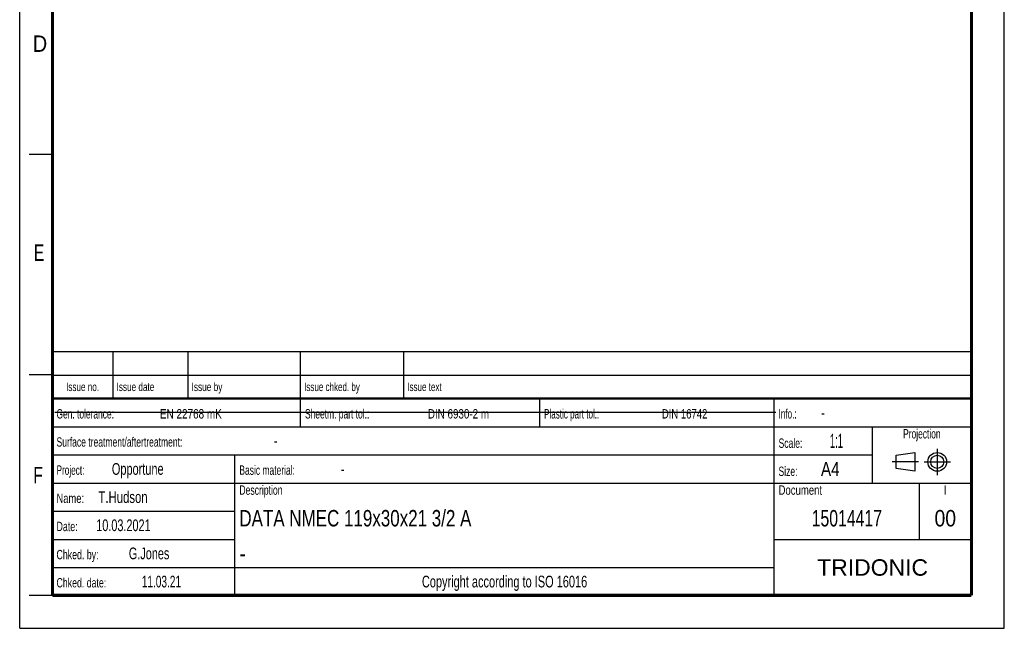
# Model space of a CAD drawing. Header units: millimetres. Extents: x 0 to 210, y 0 to 297.
# Tile 1 of 3: x 0 to 210, y 0 to 130. Entities that reach past the tile are written whole.
import ezdxf
from ezdxf.enums import TextEntityAlignment as Align

# ---------------------------------------------------------------- set-up
doc = ezdxf.new("R2010")
doc.units = ezdxf.units.MM
doc.header["$LTSCALE"] = 19.36
doc.linetypes.add('CENTER', pattern=[0.6, 0.375, -0.075, 0.075, -0.075])
doc.layers.get('0').update_dxf_attribs({"linetype": 'CONTINUOUS'})
doc.layers.add('DEFAULT_1', color=7, linetype='CENTER')
doc.layers.add('Z_NOTICE', color=7, linetype='CONTINUOUS')
doc.styles.add('TEXTSTYLE_2', font='txt', dxfattribs={"width": 0.75})
doc.styles.add('TEXTSTYLE_4', font='arial.ttf')

# ---------------------------------------------------------------- blocks, each defined once
blk = doc.blocks.new('PROJEKTIONSMETHODE_BL0', base_point=(192.31, 35.47))
at = {"color": 2, "linetype": 'CONTINUOUS'}
for p, q in [((186.91, 36.87), (190.91, 37.47)), ((186.91, 34.07), (186.91, 36.87)), ((190.91, 37.47), (190.91, 33.47)), ((190.91, 33.47), (186.91, 34.07))]:
    blk.add_line(p, q, dxfattribs=at)
for radius in [2, 1.4]:
    blk.add_circle((195.71, 35.47), radius, dxfattribs=at)
at = {"layer": 'DEFAULT_1', "color": 2, "linetype": 'CENTER'}
for p, q in [((195.71, 38.27), (195.71, 32.67)), ((191.71, 35.47), (186.11, 35.47)), ((192.91, 35.47), (198.5, 35.47))]:
    blk.add_line(p, q, dxfattribs=at)

msp = doc.modelspace()

# ---------------------------------------------------------------- linework, layer by layer
at = {"color": 2, "linetype": 'CONTINUOUS'}
for p, q in [((0, 0), (0, 297)), ((210, 0), (210, 297)), ((7, 101), (2, 101)), ((6.9136, 48.9602), (6.9136, 58.9602)), ((6.9136, 58.9602), (202.9136, 58.9602)), ((19.9136, 48.9602), (19.9136, 58.9602)), ((35.9136, 48.9602), (35.9136, 58.9602)), ((59.9136, 48.9602), (59.9136, 58.9602)), ((81.9136, 48.9602), (81.9136, 58.9602)), ((202.9136, 48.9602), (202.9136, 58.9602)), ((7, 54), (2, 54)), ((6.9136, 53.9602), (202.9136, 53.9602)), ((6.9135, 6.9601), (6.9135, 48.9601)), ((6.9135, 48.9601), (202.9135, 48.9601)), ((6.9136, 48.9602), (202.9136, 48.9602)), ((59.9135, 42.9601), (59.9135, 48.9601)), ((110.9135, 42.9601), (110.9135, 48.9601)), ((160.9135, 6.9601), (160.9135, 48.9601)), ((202.9135, 6.9601), (202.9135, 48.9601)), ((6.9135, 42.9601), (202.9135, 42.9601)), ((181.9135, 30.9601), (181.9135, 42.9601)), ((6.9135, 36.9601), (181.9135, 36.9601)), ((45.9135, 6.9601), (45.9135, 36.9601)), ((6.9135, 30.9601), (202.9135, 30.9601)), ((191.9135, 18.9601), (191.9135, 30.9601)), ((6.9135, 24.9601), (45.9135, 24.9601)), ((6.9135, 18.9601), (45.9135, 18.9601)), ((160.9135, 18.9601), (202.9135, 18.9601)), ((6.9135, 12.9601), (160.9135, 12.9601)), ((7, 7), (2, 7)), ((6.9135, 6.9601), (202.9135, 6.9601)), ((0, 0), (210, 0))]:
    msp.add_line(p, q, dxfattribs=at)
at = {"color": 7, "linetype": 'CONTINUOUS'}
msp.add_line((7.4681, 46.0424), (161.2681, 46.0424), dxfattribs=at)
for points, const_width in [([(7, 7), (7, 290)], 0.7), ([(203, 7), (203, 290)], 0.7), ([(7, 49), (203, 49)], 0.5), ([(7, 7), (203, 7)], 0.7)]:
    msp.add_lwpolyline(points, dxfattribs=dict(at, const_width=const_width))

# ---------------------------------------------------------------- block references
at = {"color": 2, "linetype": 'CONTINUOUS'}
msp.add_blockref('PROJEKTIONSMETHODE_BL0', (192.3051, 35.4697), dxfattribs=at)

# ---------------------------------------------------------------- texts
at = {"color": 5, "linetype": 'CONTINUOUS', "style": 'TEXTSTYLE_2'}
for s, width, p in [('D', 0.904762, (2.8073, 122.8572)), ('E', 0.714286, (3.0025, 78.3025)), ('F', 0.714286, (2.9222, 30.897))]:
    msp.add_text(s, height=3.5, dxfattribs=dict(at, width=width)).set_placement(p)
at = {"layer": 'Z_NOTICE', "color": 5, "linetype": 'CONTINUOUS', "style": 'TEXTSTYLE_2'}
for s, height, width, p in [('Issue date ', 1.8, 0.725108, (20.6636, 50.5602)), ('Issue by ', 1.8, 0.732804, (36.6636, 50.5602)), ('Issue chked. by', 1.8, 0.711111, (60.6636, 50.5602)), ('Issue text ', 1.8, 0.712121, (82.6636, 50.5602)), ('Gen. tolerance:', 2, 0.669841, (7.851, 44.7101)), ('EN 22768 mK', 2, 0.792208, (29.9106, 44.7101)), ('Sheetm. part tol.:', 2, 0.67328, (60.851, 44.7101)), ('DIN 6930-2 m', 2, 0.78373, (87.0534, 44.7101)), ('Plastic part tol.:', 2, 0.642857, (111.851, 44.7101)), ('DIN 16742', 2, 0.759259, (136.9582, 44.7101)), ('Info.: ', 2, 0.64966, (161.851, 44.7101)), ('-', 2.5, 0.714286, (170.9463, 44.7101)), ('Surface treatment/aftertreatment: ', 2, 0.681373, (7.851, 38.7101)), ('Scale:  ', 2, 0.684524, (161.851, 38.4601)), ('1:1', 3, 0.5, (172.8034, 38.4601)), ('-', 2.5, 0.714286, (54.1844, 38.7101)), ('Project: ', 2, 0.656085, (7.851, 32.7101)), ('Opportune', 2.5, 0.698413, (19.6606, 32.7101)), ('Basic material: ', 2, 0.675595, (46.851, 32.7101)), ('-', 2.5, 0.714286, (68.4701, 32.7101)), ('Size: ', 2, 0.678571, (161.851, 32.4601)), (' A4', 3, 0.809524, (169.9939, 32.4601)), ('T.Hudson', 2.5, 0.723214, (16.8034, 26.7101)), ('Description', 2, 0.688312, (46.851, 28.4601)), ('Document', 2, 0.761905, (161.851, 28.4601)), ('Name: ', 2, 0.746032, (7.851, 26.7101)), ('10.03.2021', 2.5, 0.692857, (16.3272, 20.7101)), ('Date: ', 2, 0.706349, (7.851, 20.7101)), ('Chked. by: ', 2, 0.701299, (7.851, 14.7101)), ('G.Jones', 2.5, 0.693878, (23.2796, 14.7101)), ('Chked. date: ', 2, 0.699634, (7.851, 8.7101)), ('11.03.21', 2.5, 0.642857, (26.0415, 8.7101))]:
    msp.add_text(s, height=height, dxfattribs=dict(at, width=width)).set_placement(p)
for s, height, width, p in [('Issue no.', 1.8, 0.719577, (13.4136, 50.5602)), ('Projection', 2, 0.671429, (192.4135, 40.4601)), ('I', 2, 0.833333, (197.4135, 28.4601)), ('Copyright according to ISO 16016', 2.5, 0.700149, (103.4135, 8.7101))]:
    msp.add_text(s, height=height, dxfattribs=dict(at, width=width)).set_placement(p, align=Align.CENTER)
at = {"layer": 'Z_NOTICE', "color": 7, "linetype": 'CONTINUOUS', "style": 'TEXTSTYLE_2'}
for s, width, p in [('DATA NMEC 119x30x21 3/2 A', 0.773333, (46.851, 21.7101)), ('-', 0.904762, (46.851, 14.2101))]:
    msp.add_text(s, height=3.5, dxfattribs=dict(at, width=width)).set_placement(p)
for s, width, p in [('15014417', 0.720238, (176.4135, 21.7101)), ('00', 0.880952, (197.4135, 21.7101))]:
    msp.add_text(s, height=3.5, dxfattribs=dict(at, width=width)).set_placement(p, align=Align.CENTER)
at = {"layer": 'Z_NOTICE', "color": 5, "linetype": 'CONTINUOUS', "style": 'TEXTSTYLE_4'}
msp.add_text('TRIDONIC', height=3.5, dxfattribs=at).set_placement((181.9135, 11.2101), align=Align.CENTER)

doc.saveas('drawing.dxf')
